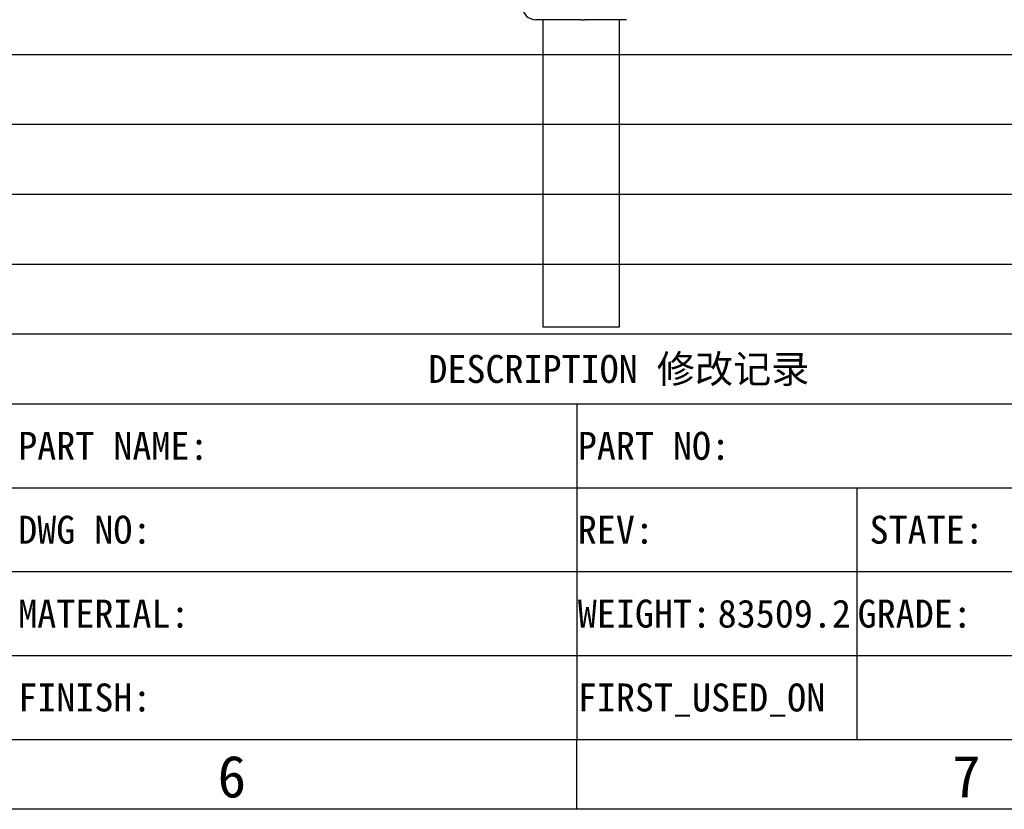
# Model space of a CAD drawing. Header units: millimetres. Extents: x 0 to 420, y 0 to 297.
# Tile 19 of 37: x 275 to 346, y 0 to 56. Entities that reach past the tile are written whole.
import ezdxf
from ezdxf.enums import TextEntityAlignment as Align

# ---------------------------------------------------------------- set-up
doc = ezdxf.new("R2010")
doc.units = ezdxf.units.MM
doc.header["$LTSCALE"] = 23.1
doc.layers.get('0').update_dxf_attribs({"linetype": 'CONTINUOUS'})
doc.layers.add('00_COMPONENTS', color=7, linetype='CONTINUOUS')
doc.layers.add('50_ALL_DETAILS', color=7, linetype='CONTINUOUS')
doc.styles.get("Standard").update_dxf_attribs({"font": 'simfang.ttf'})
doc.styles.add('TEXTSTYLE_3', font='simfang.ttf')

msp = doc.modelspace()

# ---------------------------------------------------------------- linework, layer by layer
at = {"color": 7}
for p, q in [((235, 54), (415, 54)), ((235, 49), (415, 49)), ((235, 44), (415, 44)), ((235, 39), (415, 39)), ((235, 34), (415, 34)), ((235, 29), (415, 29)), ((235, 29), (415, 29)), ((315, 29), (315, 5)), ((235, 23), (355, 23)), ((335, 23), (335, 5)), ((235, 17), (415, 17)), ((235, 11), (415, 11)), ((25, 5), (415, 5)), ((235, 5), (415, 5)), ((314.996, 0), (314.996, 5)), ((420, 0), (0, 0))]:
    msp.add_line(p, q, dxfattribs=at)
at = {"layer": '00_COMPONENTS', "color": 4}
for p, q in [((315.31, 56.482), (312.075, 56.482)), ((318.545, 56.482), (315.534, 56.482))]:
    msp.add_line(p, q, dxfattribs=at)
at = {"layer": '00_COMPONENTS', "color": 7}
for p, q in [((312.594, 34.482), (312.594, 56.482)), ((315.31, 56.482), (315.534, 56.482)), ((318.026, 56.482), (318.026, 34.482)), ((318.026, 34.482), (312.594, 34.482))]:
    msp.add_line(p, q, dxfattribs=at)
msp.add_arc((312.075, 57.482), 1, 181.09068, 270.00001, dxfattribs=at)

# ---------------------------------------------------------------- texts
at = {"color": 3, "style": 'TEXTSTYLE_3'}
for s, p in [('6', (289.315, 0.847)), ('7', (341.814, 0.847))]:
    msp.add_text(s, height=3, dxfattribs=at).set_placement(p)
at = {"layer": '50_ALL_DETAILS', "color": 3}
for s, p in [('DESCRIPTION 修改记录', (318, 30.5)), ('STATE:', (340, 19))]:
    msp.add_text(s, height=2, dxfattribs=at).set_placement(p, align=Align.CENTER)
for s, p in [('PART NAME:', (275.063, 25)), ('PART NO:', (315.063, 25)), ('DWG NO:', (275.063, 19)), ('REV:', (315.063, 19)), ('MATERIAL:', (275.063, 13)), ('WEIGHT:', (315.063, 13)), ('GRADE:', (335.063, 13)), ('FINISH:', (275.063, 7)), ('FIRST_USED_ON ', (315.063, 7))]:
    msp.add_text(s, height=2, dxfattribs=at).set_placement(p)
at = {"layer": '50_ALL_DETAILS', "color": 7}
msp.add_text('83509.2', height=2, dxfattribs=at).set_placement((325.063, 13))

doc.saveas('drawing.dxf')
